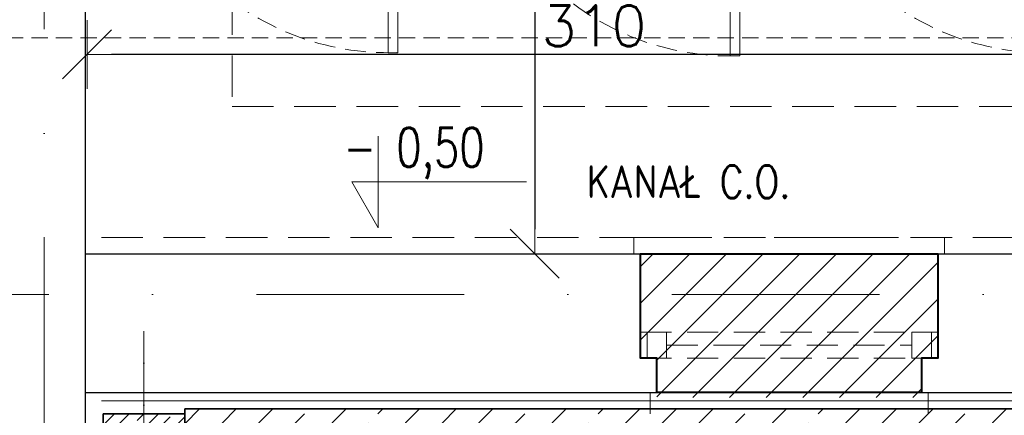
# Model space of a CAD drawing. Header units: millimetres. Extents: x 28291 to 177760, y -399809 to -170937.
# Tile 255 of 256: x 60805 to 61106, y -198066 to -197945. Entities that reach past the tile are written whole.
import ezdxf

# ---------------------------------------------------------------- set-up
doc = ezdxf.new("R2010")
doc.units = ezdxf.units.MM
for name, pattern in [('CARKOVANA', [7.5, 5, -2.5]), ('DASHDOT', [25.4, 12.7, -6.35, 0, -6.35]), ('HIDDEN', [9.525, 6.35, -3.175]), ('HIDDEN2', [4.7625, 3.175, -1.5875])]:
    doc.linetypes.add(name, pattern=pattern)
doc.layers.get('0').update_dxf_attribs({"lineweight": 0})
for name, color, linetype, lineweight in [('!! 0_ Istn-sciany', 3, 'Continuous', 30), ('!! 0_ Opis', 8, 'Continuous', 13), ('!! 0_Istn-cienka', 4, 'Continuous', 9), ('!! 1_Hatch dach', 252, 'Continuous', 5), ('!! 1_hatch projektowane ściany', 4, 'Continuous', 5), ('!! 1_PROJ Sciany', 2, 'Continuous', 40), ('!! 2_ remont Ocieplenie', 4, 'ZIGZAG', 5), ('!! wymiary osi', 250, 'Continuous', 9), ('0-osie-liniA', 14, 'DASHDOT', 5)]:
    doc.layers.add(name, color=color, linetype=linetype, lineweight=lineweight)
for name, color, linetype, lineweight, true_color in [('!! 0_Istn-armatura', 9, 'Continuous', 9, 0x808080), ('!! 1_drzwi linia - do wykonania', 7, 'Continuous', 13, 0x000000), ('!! 1_drzwi-linia - zrealizowane', 7, 'Continuous', 5, 0x7a7a7a), ('!! 1_PROJ SCIANY ZREAL - HATCH', 9, 'Continuous', 0, 0x808080), ('!! 1_PROJ ŚCIANY  - zrealizowane', 9, 'Continuous', 35, 0x808080), ('!! 1_Wyburzenia', 252, 'CARKOVANA', 13, 0x696969)]:
    doc.layers.add(name, color=color, linetype=linetype, lineweight=lineweight, true_color=true_color)
doc.styles.add('ARCHETYP', font='romans.shx', dxfattribs={"height": 15})
doc.styles.add('SIMPLEX', font='simplex.shx', dxfattribs={"width": 0.77})
doc.styles.add('TXT', font='simplex.shx')
doc.linetypes.add('ZIGZAG', pattern='A,0.00254,-5.08,[131,ltypeshp.shx,S=5.08,R=0,X=-5.08,Y=0],-10.16,[131,ltypeshp.shx,S=5.08,R=180,X=5.08,Y=0],-5.08', length=20.32254)
doc.dimstyles.new('DIM50', dxfattribs={"dimscale": 5, "dimtxt": 2.5, "dimasz": 1.5, "dimexe": 0, "dimexo": 0, "dimgap": 0.5, "dimtad": 1, "dimdec": 4, "dimrnd": 0.5, "dimdsep": 46, "dimtxsty": 'TXT', "dimblk1": 'TICK1', "dimblk2": 'TICK1', "dimsah": 1, "dimcen": 0, "dimse1": 1, "dimse2": 1, "dimclrd": 1, "dimclre": 7, "dimclrt": 9, "dimadec": 0, "dimazin": 0, "dimtfac": 1, "dimtdec": 4, "dimtmove": 2, "dimatfit": 3, "dimldrblk": 'TICK1', "dimfxl": 1, "dimtolj": 1, "dimarcsym": 0})

# ---------------------------------------------------------------- blocks, each defined once
blk = doc.blocks.new('słup 25 x 25')
at = {"layer": '!! 1_Hatch dach'}
h = blk.add_hatch(dxfattribs=at)
h.set_pattern_fill('ANSI35', color=256)
h.set_pattern_definition([(45, (-64242.072, 198338.2015), (-4.49012806, 4.49012806), []), (45, (-64237.5816, 198338.2015), (-4.49012806, 4.49012806), [7.9375, -1.5875, 0, -1.5875])])
h.paths.add_polyline_path([(-12.5, 12.5), (12.5, 12.5), (12.5, -12.5), (-12.5, -12.5)])
at = {"layer": '!! 1_PROJ ŚCIANY  - zrealizowane'}
blk.add_lwpolyline([(-12.5, 12.5), (12.5, 12.5), (12.5, -12.5), (-12.5, -12.5)], close=True, dxfattribs=at)
at = {"layer": '0-osie-liniA', "ltscale": 0.5}
for points in [[(0, 37.5), (0, -37.5)], [(-37.5, 0), (37.5, 0)]]:
    blk.add_lwpolyline(points, dxfattribs=at)
blk = doc.blocks.new('BLOK OSI')
at = {"layer": '0-osie-liniA', "ltscale": 5}
for points in [[(51992.21142, -199661.23318), (51992.21142, -193642.4104)], [(48625.50568, -198090.0883), (53810.60983, -198090.0883)], [(52022.71142, -198101.31839), (52022.71142, -199860.81919)]]:
    blk.add_lwpolyline(points, dxfattribs=at)
blk = doc.blocks.new('drzwi 80-205')
blk.add_lwpolyline([(61128.31, -197571.09), (61128.31, -197491.09), (61131.31, -197491.09), (61131.31, -197571.09)], close=True)
blk.add_lwpolyline([(61088.31, -197551.09), (61088.31, -197591.09)])
at = {"linetype": 'HIDDEN'}
blk.add_arc((61128.31, -197571.09), 80, 88.0898, 180, dxfattribs=at)
blk = doc.blocks.new('TICK1')
at = {"color": 0}
for p, q in [((0, -1.4), (0, 1.4)), ((0, 0), (-1, 0))]:
    blk.add_line(p, q, dxfattribs=at)
at = {"color": 2}
blk.add_line((-1, -1), (1, 1), dxfattribs=at)
blk = doc.blocks.new('*D2804')
at = {"layer": '!! wymiary osi', "color": 1, "lineweight": -2, "transparency": 16777216}
blk.add_line((61127.94, -197955.16), (60832.71, -197955.16), dxfattribs=at)
at = {"layer": 'DEFPOINTS', "color": 0, "transparency": 16777216}
for p in [(61135.44, -197906.13), (60825.21, -197919.82), (60825.21, -197955.16)]:
    blk.add_point(p, dxfattribs=at)
at = {"layer": '!! wymiary osi', "color": 1, "lineweight": -2, "transparency": 16777216, "xscale": 7.5, "yscale": 7.5, "zscale": 7.5, "rotation": 180}
blk.add_blockref('TICK1', (60825.21, -197955.16), dxfattribs=at)
at = {"layer": '!! wymiary osi', "color": 1, "lineweight": -2, "transparency": 16777216, "xscale": 7.5, "yscale": 7.5, "zscale": 7.5}
blk.add_blockref('TICK1', (61135.44, -197955.16), dxfattribs=at)
at = {"layer": '!! wymiary osi', "color": 9, "transparency": 16777216, "insert": (60980.32, -197946.41), "char_height": 12.5, "attachment_point": 5, "style": 'TXT'}
blk.add_mtext('\\A1;310', dxfattribs=at)
blk = doc.blocks.new('*D2829')
at = {"layer": '!! wymiary osi', "color": 1, "lineweight": -2, "transparency": 16777216}
blk.add_line((60962.2, -197742.13), (60962.2, -198008.63), dxfattribs=at)
at = {"layer": 'DEFPOINTS', "color": 0, "transparency": 16777216}
for p in [(60923.67, -197734.63), (60923.67, -198016.13), (60962.2, -198016.13)]:
    blk.add_point(p, dxfattribs=at)
at = {"layer": '!! wymiary osi', "color": 1, "lineweight": -2, "transparency": 16777216, "xscale": 7.5, "yscale": 7.5, "zscale": 7.5}
for p, rotation in [((60962.2, -197734.63), 90), ((60962.2, -198016.13), 270)]:
    blk.add_blockref('TICK1', p, dxfattribs=dict(at, rotation=rotation))
at = {"layer": '!! wymiary osi', "color": 9, "transparency": 16777216, "insert": (60953.45, -197875.38), "char_height": 12.5, "attachment_point": 5, "rotation": 90, "style": 'TXT'}
blk.add_mtext('\\A1;281.5', dxfattribs=at)
blk = doc.blocks.new('oznaczenie przekroi')
at = {"layer": '!! 1_Wyburzenia'}
blk.add_lwpolyline([(88502.82, -197950.09), (87924.37, -197950.09)], dxfattribs=at)

msp = doc.modelspace()

# ---------------------------------------------------------------- hatches: boundary and pattern name
at = {"layer": '!! 1_hatch projektowane ściany'}
h = msp.add_hatch(dxfattribs=at)
h.set_pattern_fill('ANSI31', color=256, scale=2.5)
h.set_pattern_definition([(45, (0, -1.54), (-5.61266008, 5.61266008), [])])
h.paths.add_polyline_path([(60999.56735, -198060.12813), (60999.56735, -198048.12813), (60994.56735, -198048.12813), (60994.56735, -198016.12813), (61085.56735, -198016.12813), (61085.56735, -198048.12813), (61080.56735, -198048.12813), (61080.56735, -198060.12813)])
at = {"layer": '!! 1_PROJ SCIANY ZREAL - HATCH'}
h = msp.add_hatch(dxfattribs=at)
h.set_pattern_fill('ANSI33', color=256, scale=2.5)
h.paths.add_polyline_path([(61454.56735, -198088.62813), (60855.07099, -198088.62813), (60855.07099, -198063.62813), (61454.56735, -198063.62813)])

# ---------------------------------------------------------------- linework, layer by layer
at = {"layer": '!! 0_ Istn-sciany'}
for points in [[(60824.56735, -197630.12813), (60824.56735, -198096.12813)], [(60824.56735, -198016.12813), (60994.56735, -198016.12813)], [(60994.56735, -198016.12813), (60994.56735, -198048.12813)], [(61085.56735, -198016.12813), (61139.56735, -198016.12813)], [(61085.56735, -198016.12813), (61085.56735, -198048.12813)], [(60994.56735, -198048.12813), (60999.56735, -198048.12813)], [(60999.56735, -198048.12813), (60999.56735, -198058.5883)], [(61080.56735, -198048.12813), (61085.56735, -198048.12813)], [(61080.56735, -198048.12813), (61080.56735, -198058.5883)], [(60824.56735, -198058.5883), (60999.56735, -198058.5883)], [(61080.56735, -198058.5883), (61144.56735, -198058.5883)]]:
    msp.add_lwpolyline(points, dxfattribs=at)
at = {"layer": '!! 0_ Opis'}
for points in [[(60914.29942, -197980.17661), (60914.29942, -198008.17837)], [(60914.29942, -198008.17837), (60906.21601, -197994.17749)], [(60906.21601, -197994.17749), (60959.65021, -197994.17749)]]:
    msp.add_lwpolyline(points, dxfattribs=at)
at = {"layer": '!! 0_Istn-cienka', "linetype": 'HIDDEN', "ltscale": 2}
for points in [[(60869.56735, -197441.12813), (60869.56735, -197971.12813)], [(60869.56735, -197971.12813), (61399.56735, -197971.12813)], [(60829.56735, -198011.12813), (61399.56735, -198011.12813)], [(60994.56735, -198016.12813), (61085.56735, -198016.12813)], [(61080.56735, -198058.5883), (60999.56735, -198058.5883)]]:
    msp.add_lwpolyline(points, dxfattribs=at)
at = {"layer": '!! 1_PROJ Sciany'}
msp.add_lwpolyline([(60999.56735, -198058.5883), (60999.56735, -198048.12813), (60994.56735, -198048.12813), (60994.56735, -198016.12813), (61085.56735, -198016.12813), (61085.56735, -198048.12813), (61080.56735, -198048.12813), (61080.56735, -198058.5883)], close=True, dxfattribs=at)
at = {"layer": '!! 1_PROJ ŚCIANY  - zrealizowane'}
for points in [[(61454.56735, -198063.62813), (60855.07099, -198063.62813)], [(60855.07099, -198088.62855), (60855.07099, -198063.62813)]]:
    msp.add_lwpolyline(points, dxfattribs=at)
at = {"layer": '!! 1_Wyburzenia', "linetype": 'HIDDEN2', "ltscale": 3}
for points in [[(60992.56735, -198011.12813), (61087.56735, -198011.12813)], [(60992.56735, -198016.12813), (60992.56735, -198011.12813)], [(61087.56735, -198016.12813), (61087.56735, -198011.12813)], [(60994.56735, -198040.12813), (61085.56735, -198040.12813)], [(61002.56735, -198044.12813), (61077.56735, -198044.12813)], [(60994.56735, -198048.12813), (61085.56735, -198048.12813)], [(60997.56735, -198058.5883), (60997.56735, -198065.12813)], [(61082.56735, -198058.5883), (61082.56735, -198065.12813)], [(61082.56735, -198063.62813), (60997.56735, -198063.62813)]]:
    msp.add_lwpolyline(points, dxfattribs=at)
for points in [[(60996.56735, -198048.12813), (61002.56735, -198048.12813), (61002.56735, -198040.12813), (60996.56735, -198040.12813)], [(61077.56735, -198048.12813), (61083.56735, -198048.12813), (61083.56735, -198040.12813), (61077.56735, -198040.12813)]]:
    msp.add_lwpolyline(points, close=True, dxfattribs=at)
at = {"layer": '!! 2_ remont Ocieplenie', "linetype": 'ZIGZAG', "ltscale": 0.4}
msp.add_lwpolyline([(61454.56735, -198061.12813), (60829.5657, -198061.12813)], dxfattribs=at)

# ---------------------------------------------------------------- block references
at = {"layer": '!! 1_drzwi linia - do wykonania', "xscale": -1, "rotation": 180}
for p in [(-210.97643, -395445.71644), (-106.35718, -395446.71644), (-10, -395445.71644)]:
    msp.add_blockref('drzwi 80-205', p, dxfattribs=at)
at = {"layer": '!! 1_drzwi-linia - zrealizowane'}
msp.add_blockref('BLOK OSI', (8819.85593, 61.46017), dxfattribs=at)
at = {"layer": '!! 1_hatch projektowane ściany'}
msp.add_blockref('słup 25 x 25', (60842.57099, -198077.62813), dxfattribs=at)
at = {"layer": '!! 1_Wyburzenia'}
msp.add_blockref('oznaczenie przekroi', (-27239.68678, 0), dxfattribs=at)

# ---------------------------------------------------------------- texts
at = {"layer": '!! 0_ Opis', "style": 'SIMPLEX', "width": 0.75}
msp.add_text('- 0,50', height=12, dxfattribs=at).set_placement((60903.61197, -197989.59937))
at = {"layer": '!! 0_Istn-armatura', "style": 'ARCHETYP', "width": 0.8}
msp.add_text('KANAŁ C.O.', height=10, rotation=0, dxfattribs=at).set_placement((60978.14998, -197999.09685))

# ---------------------------------------------------------------- dimensions: what is measured, and where the dimension line sits
at = {"layer": '!! wymiary osi'}
dim = msp.add_linear_dim(base=(60962.20158, -198016.12813), p1=(60923.66831, -197734.62813), p2=(60923.66831, -198016.12813), angle=90, dimstyle='DIM50', dxfattribs=at)
dim.commit()
dim.dimension.update_dxf_attribs({"geometry": '*D2829', "text_midpoint": (60953.45158, -197875.37813)})
dim = msp.add_linear_dim(base=(60825.20935, -197955.16232), p1=(61135.43682, -197906.12805), p2=(60825.20935, -197919.81822), dimstyle='DIM50', dxfattribs=at)
dim.commit()
dim.dimension.update_dxf_attribs({"geometry": '*D2804', "text_midpoint": (60980.32308, -197946.41232)})

doc.saveas('drawing.dxf')
